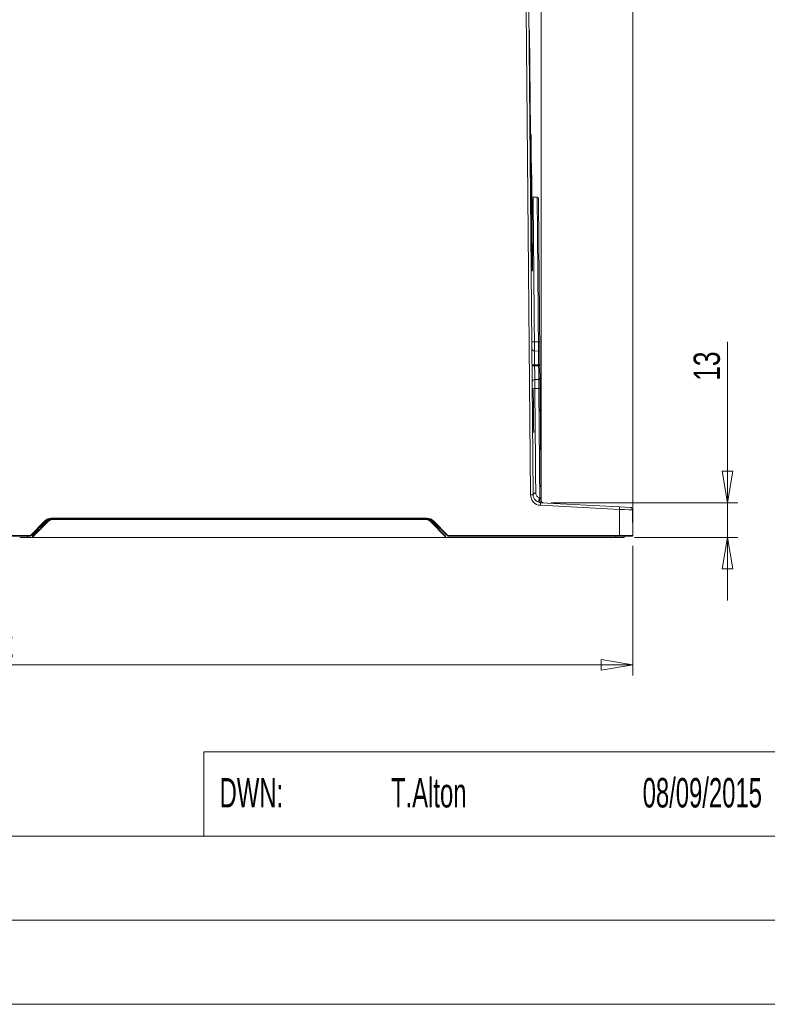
# Model space of a CAD drawing. Header units: millimetres. Extents: x 0 to 2100, y 0 to 1485.
# Tile 64 of 116: x 1137 to 1493, y 35 to 503. Entities that reach past the tile are written whole.
import ezdxf

# ---------------------------------------------------------------- set-up
doc = ezdxf.new("R2010")
doc.units = ezdxf.units.MM
doc.header["$LTSCALE"] = 5
doc.styles.add('SLDTEXTSTYLE0', font='TXT', dxfattribs={"width": 0.605})
doc.styles.add('SLDTEXTSTYLE1', font='TXT', dxfattribs={"width": 0.75})
doc.dimstyles.new('SLDDIMSTYLE0', dxfattribs={"dimtxt": 12.5, "dimasz": 15, "dimexe": 0, "dimexo": 0.0625, "dimgap": 3.125, "dimtad": 1, "dimdec": 0, "dimlfac": 0.8, "dimrnd": 1e-09, "dimzin": 12, "dimdsep": 46, "dimtxsty": 'SLDTEXTSTYLE1', "dimblk1": 'CLOSED', "dimblk2": 'CLOSED', "dimsah": 1, "dimcen": 0.09, "dimadec": 0, "dimazin": 3, "dimtfac": 1, "dimtofl": 0, "dimtmove": 0, "dimatfit": 3, "dimldrblk": 'CLOSED', "dimfxl": 1, "dimfrac": 2, "dimtolj": 1, "dimtzin": 12, "dimarcsym": 0})
doc.dimstyles.new('SLDDIMSTYLE2', dxfattribs={"dimtxt": 12.5, "dimasz": 15, "dimexe": 0, "dimexo": 0.0625, "dimgap": 3.125, "dimtad": 1, "dimdec": 0, "dimlfac": 0.8, "dimrnd": 1e-09, "dimzin": 12, "dimdsep": 46, "dimtxsty": 'SLDTEXTSTYLE1', "dimblk1": 'CLOSED', "dimblk2": 'CLOSED', "dimsah": 1, "dimcen": 0.09, "dimadec": 0, "dimazin": 3, "dimtfac": 1, "dimtmove": 0, "dimatfit": 0, "dimldrblk": 'CLOSED', "dimfxl": 1, "dimfrac": 2, "dimtolj": 1, "dimtzin": 12, "dimarcsym": 0})

# ---------------------------------------------------------------- blocks, each defined once
blk = doc.blocks.new('_CLOSED')
at = {"color": 0, "linetype": 'ByBlock', "lineweight": -2}
for p, q in [((-1, 0.166667), (0, 0)), ((-1, 0.166667), (-1, -0.166667)), ((0, 0), (-1, -0.166667)), ((0, 0), (-1, 0))]:
    blk.add_line(p, q, dxfattribs=at)
blk = doc.blocks.new('_D_8')
at = {"color": 7, "linetype": 'Continuous', "lineweight": 0}
for p, q in [((1336.11, 551.19), (1336.11, 650.58)), ((1428.91, 262.98), (1428.91, 650.58)), ((1428.91, 645.58), (1336.11, 645.58))]:
    blk.add_line(p, q, dxfattribs=at)
at = {"color": 7, "linetype": 'Continuous', "lineweight": 0, "xscale": 15, "yscale": 15, "rotation": 180}
blk.add_blockref('_CLOSED', (1336.11, 645.58), dxfattribs=at)
at = {"color": 7, "linetype": 'Continuous', "lineweight": 0, "xscale": 15, "yscale": 15}
blk.add_blockref('_CLOSED', (1428.91, 645.58), dxfattribs=at)
at = {"color": 7, "linetype": 'Continuous', "lineweight": 0, "insert": (1373.28, 661.69), "char_height": 12.5, "attachment_point": 1, "style": 'SLDTEXTSTYLE1'}
blk.add_mtext('74', dxfattribs=at)
blk = doc.blocks.new('_D_9')
at = {"color": 7, "linetype": 'Continuous', "lineweight": 0}
for p, q in [((864.18, 549.44), (864.18, 715.62)), ((1428.91, 262.98), (1428.91, 715.62)), ((1428.91, 710.62), (864.18, 710.62))]:
    blk.add_line(p, q, dxfattribs=at)
at = {"color": 7, "linetype": 'Continuous', "lineweight": 0, "xscale": 15, "yscale": 15, "rotation": 180}
blk.add_blockref('_CLOSED', (864.18, 710.62), dxfattribs=at)
at = {"color": 7, "linetype": 'Continuous', "lineweight": 0, "xscale": 15, "yscale": 15}
blk.add_blockref('_CLOSED', (1428.91, 710.62), dxfattribs=at)
at = {"color": 7, "linetype": 'Continuous', "lineweight": 0, "insert": (1132.69, 726.73), "char_height": 12.5, "attachment_point": 1, "style": 'SLDTEXTSTYLE1'}
blk.add_mtext('452', dxfattribs=at)
blk = doc.blocks.new('_D_10')
at = {"color": 7, "linetype": 'Continuous', "lineweight": 0}
for p, q in [((825.43, 450.25), (825.43, 739.23)), ((1428.91, 262.98), (1428.91, 739.23)), ((825.43, 734.23), (1428.91, 734.23))]:
    blk.add_line(p, q, dxfattribs=at)
at = {"color": 7, "linetype": 'Continuous', "lineweight": 0, "xscale": 15, "yscale": 15}
for p, rotation in [((825.43, 734.23), 180), ((1428.91, 734.23), 360)]:
    blk.add_blockref('_CLOSED', p, dxfattribs=dict(at, rotation=rotation))
at = {"color": 7, "linetype": 'Continuous', "lineweight": 0, "insert": (1113.32, 750.34), "char_height": 12.5, "attachment_point": 1, "style": 'SLDTEXTSTYLE1'}
blk.add_mtext('483', dxfattribs=at)
blk = doc.blocks.new('_D_11')
at = {"color": 7, "linetype": 'Continuous', "lineweight": 0}
for p, q in [((809.9, 335.25), (809.9, 764.07)), ((1428.91, 262.98), (1428.91, 764.07)), ((809.9, 759.07), (1428.91, 759.07))]:
    blk.add_line(p, q, dxfattribs=at)
at = {"color": 7, "linetype": 'Continuous', "lineweight": 0, "xscale": 15, "yscale": 15, "rotation": 180}
blk.add_blockref('_CLOSED', (809.9, 759.07), dxfattribs=at)
at = {"color": 7, "linetype": 'Continuous', "lineweight": 0, "xscale": 15, "yscale": 15}
blk.add_blockref('_CLOSED', (1428.91, 759.07), dxfattribs=at)
at = {"color": 7, "linetype": 'Continuous', "lineweight": 0, "insert": (1105.55, 775.18), "char_height": 12.5, "attachment_point": 1, "style": 'SLDTEXTSTYLE1'}
blk.add_mtext('495', dxfattribs=at)
blk = doc.blocks.new('_D_12')
at = {"color": 7, "linetype": 'Continuous', "lineweight": 0}
for p, q in [((826.38, 253.74), (826.38, 191.39)), ((1428.91, 252.98), (1428.91, 191.39)), ((1428.91, 196.39), (826.38, 196.39))]:
    blk.add_line(p, q, dxfattribs=at)
at = {"color": 7, "linetype": 'Continuous', "lineweight": 0, "xscale": 15, "yscale": 15, "rotation": 180}
blk.add_blockref('_CLOSED', (826.38, 196.39), dxfattribs=at)
at = {"color": 7, "linetype": 'Continuous', "lineweight": 0, "xscale": 15, "yscale": 15}
blk.add_blockref('_CLOSED', (1428.91, 196.39), dxfattribs=at)
at = {"color": 7, "linetype": 'Continuous', "lineweight": 0, "insert": (1113.79, 212.51), "char_height": 12.5, "attachment_point": 1, "style": 'SLDTEXTSTYLE1'}
blk.add_mtext('482', dxfattribs=at)
blk = doc.blocks.new('_D_13')
at = {"color": 7, "linetype": 'Continuous', "lineweight": 0}
for p, q in [((1193.98, 561.43), (702.69, 561.43)), ((707.69, 257.05), (707.69, 561.43)), ((825.39, 257.05), (702.69, 257.05))]:
    blk.add_line(p, q, dxfattribs=at)
at = {"color": 7, "linetype": 'Continuous', "lineweight": 0, "xscale": 15, "yscale": 15}
for p, rotation in [((707.69, 561.43), 90), ((707.69, 257.05), 270)]:
    blk.add_blockref('_CLOSED', p, dxfattribs=dict(at, rotation=rotation))
at = {"color": 7, "linetype": 'Continuous', "lineweight": 0, "insert": (691.58, 395.39), "char_height": 12.5, "attachment_point": 1, "rotation": 90, "style": 'SLDTEXTSTYLE1'}
blk.add_mtext('244', dxfattribs=at)
blk = doc.blocks.new('_D_14')
at = {"color": 7, "linetype": 'Continuous', "lineweight": 0}
for p, q in [((1473.91, 273.52), (1473.91, 349.97)), ((1390.11, 273.52), (1478.91, 273.52)), ((1473.91, 257.05), (1473.91, 273.52)), ((1429.78, 257.05), (1478.91, 257.05)), ((1473.91, 257.05), (1473.91, 227.05))]:
    blk.add_line(p, q, dxfattribs=at)
at = {"color": 7, "linetype": 'Continuous', "lineweight": 0, "xscale": 15, "yscale": 15}
for p, rotation in [((1473.91, 273.52), 270), ((1473.91, 257.05), 90)]:
    blk.add_blockref('_CLOSED', p, dxfattribs=dict(at, rotation=rotation))
at = {"color": 7, "linetype": 'Continuous', "lineweight": 0, "insert": (1457.8, 331.49), "char_height": 12.5, "attachment_point": 1, "rotation": 90, "style": 'SLDTEXTSTYLE1'}
blk.add_mtext('13', dxfattribs=at)
blk = doc.blocks.new('_D_15')
at = {"color": 7, "linetype": 'Continuous', "lineweight": 0}
for p, q in [((1385.32, 279.81), (1385.32, 625.62)), ((1428.91, 262.98), (1428.91, 625.62)), ((1385.32, 620.62), (1355.32, 620.62)), ((1428.91, 620.62), (1385.32, 620.62)), ((1428.91, 620.62), (1458.91, 620.62))]:
    blk.add_line(p, q, dxfattribs=at)
at = {"color": 7, "linetype": 'Continuous', "lineweight": 0, "xscale": 15, "yscale": 15}
blk.add_blockref('_CLOSED', (1385.32, 620.62), dxfattribs=at)
at = {"color": 7, "linetype": 'Continuous', "lineweight": 0, "xscale": 15, "yscale": 15, "rotation": 180}
blk.add_blockref('_CLOSED', (1428.91, 620.62), dxfattribs=at)
at = {"color": 7, "linetype": 'Continuous', "lineweight": 0, "insert": (1397.88, 636.73), "char_height": 12.5, "attachment_point": 1, "style": 'SLDTEXTSTYLE1'}
blk.add_mtext('35', dxfattribs=at)
blk = doc.blocks.new('_D_16')
at = {"color": 7, "linetype": 'Continuous', "lineweight": 0}
for p, q in [((1150.78, 551.19), (1150.78, 685.62)), ((1428.91, 262.98), (1428.91, 685.62)), ((1428.91, 680.62), (1150.78, 680.62))]:
    blk.add_line(p, q, dxfattribs=at)
at = {"color": 7, "linetype": 'Continuous', "lineweight": 0, "xscale": 15, "yscale": 15, "rotation": 180}
blk.add_blockref('_CLOSED', (1150.78, 680.62), dxfattribs=at)
at = {"color": 7, "linetype": 'Continuous', "lineweight": 0, "xscale": 15, "yscale": 15}
blk.add_blockref('_CLOSED', (1428.91, 680.62), dxfattribs=at)
at = {"color": 7, "linetype": 'Continuous', "lineweight": 0, "insert": (1275.99, 696.73), "char_height": 12.5, "attachment_point": 1, "style": 'SLDTEXTSTYLE1'}
blk.add_mtext('223', dxfattribs=at)

msp = doc.modelspace()

# ---------------------------------------------------------------- linework, layer by layer
at = {"color": 7, "linetype": 'Continuous', "lineweight": 15}
for p, q in [((1380.3, 277.23), (1378.29, 508.18)), ((1379.54, 508.18), (1381.55, 277.23)), ((1379.62, 498.22), (1379.87, 498.22)), ((1379.88, 497.6), (1379.63, 497.59)), ((1379.87, 498.22), (1379.88, 497.6)), ((1379.88, 497.6), (1380.85, 386.35)), ((1380.56, 448.68), (1380.3, 448.71)), ((1380.56, 448.68), (1380.62, 441.18)), ((1380.62, 441.18), (1380.37, 441.17)), ((1380.62, 441.18), (1380.64, 439.12)), ((1380.64, 439.12), (1380.39, 439.12)), ((1380.64, 439.12), (1380.71, 431.18)), ((1380.71, 431.18), (1380.46, 431.18)), ((1380.71, 431.18), (1380.72, 429.43)), ((1380.85, 429.43), (1380.47, 429.43)), ((1380.72, 429.44), (1380.85, 429.43)), ((1380.85, 429.43), (1380.85, 428.81)), ((1380.85, 428.81), (1381.22, 386.35)), ((1383.46, 418.85), (1381.51, 418.88)), ((1380.6, 386.35), (1380.85, 386.35)), ((1380.85, 385.73), (1380.6, 385.72)), ((1380.61, 385.1), (1381.24, 385.1)), ((1381.24, 384.48), (1380.62, 384.47)), ((1380.85, 386.35), (1380.85, 385.73)), ((1381.22, 386.35), (1381.24, 385.1)), ((1381.24, 385.1), (1381.24, 384.48)), ((1381.24, 384.48), (1381.25, 383.85)), ((1381.25, 383.85), (1380.62, 383.85)), ((1382.14, 350.01), (1384.05, 350)), ((1384.67, 349.92), (1384.71, 345.03)), ((1384.1, 345.65), (1382.17, 345.68)), ((1382.24, 339.14), (1382.24, 338.64)), ((1384.15, 339.14), (1382.24, 339.14)), ((1384.15, 338.64), (1382.24, 338.64)), ((1384.15, 338.64), (1384.15, 339.14)), ((1384.76, 339.15), (1384.77, 338.65)), ((1384.82, 332.77), (1384.86, 327.87)), ((1384.2, 332.14), (1382.31, 332.1)), ((1384.25, 327.78), (1382.34, 327.78)), ((1381.62, 327.08), (1381.12, 327.08)), ((1381.62, 327.08), (1381.68, 319.58)), ((1381.68, 319.58), (1381.18, 319.58)), ((1381.68, 319.58), (1381.7, 317.94)), ((1381.7, 317.73), (1381.2, 317.72)), ((1381.73, 313.57), (1381.23, 313.56)), ((1381.77, 309.38), (1381.27, 309.38)), ((1381.77, 309.16), (1381.79, 307.08)), ((1381.79, 307.08), (1381.29, 307.08)), ((1384.7, 275.82), (1384.85, 275.72)), ((1422.55, 270.31), (1385.04, 272.28)), ((1385.11, 273.52), (1422.62, 271.55)), ((1385.28, 275.03), (1385.32, 274.68)), ((1422.66, 257.98), (1422.55, 270.31)), ((1422.62, 271.55), (1427.62, 271.29)), ((1428.8, 270.05), (1428.91, 257.98)), ((1142.56, 257.98), (1149.5, 264.92)), ((1149.71, 264.71), (1142.77, 257.77)), ((1143.86, 257.75), (1150.81, 264.71)), ((1150.99, 264.53), (1144.03, 257.58)), ((1149.92, 264.5), (1148.06, 262.64)), ((1152.36, 266.11), (1331.24, 266.11)), ((1152.36, 265.8), (1152.36, 266.11)), ((1153.46, 265.8), (1152.36, 265.8)), ((1153.46, 265.56), (1153.46, 265.8)), ((1153.46, 265.8), (1330.26, 265.8)), ((1330.26, 265.56), (1153.46, 265.56)), ((1209.38, 265.8), (1209.38, 265.8)), ((1213.8, 265.8), (1213.8, 265.8)), ((1255.42, 265.8), (1255.42, 265.8)), ((1259.19, 265.8), (1259.19, 265.8)), ((1263.61, 265.8), (1263.61, 265.8)), ((1313.65, 265.8), (1313.65, 265.8)), ((1319.31, 265.8), (1319.31, 265.8)), ((1331.24, 265.8), (1330.26, 265.8)), ((1330.26, 265.56), (1330.26, 265.8)), ((1331.24, 265.8), (1331.24, 266.11)), ((1339.94, 257.33), (1332.74, 264.53)), ((1332.91, 264.71), (1339.94, 257.68)), ((1335.54, 262.64), (1333.68, 264.5)), ((1340.83, 257.77), (1333.89, 264.71)), ((1334.11, 264.92), (1341.04, 257.98)), ((1080.81, 257.98), (1142.56, 257.98)), ((1142.56, 257.68), (1080.81, 257.68)), ((1141.2, 257.68), (1141.24, 257.05)), ((1141.2, 257.68), (1141.24, 257.05)), ((1142.56, 257.68), (1142.56, 257.98)), ((1143.53, 257.05), (1143.54, 257.78)), ((1143.54, 257.78), (1146.26, 260.5)), ((1143.78, 257.05), (1143.78, 257.58)), ((1143.86, 257.75), (1143.86, 257.75)), ((1144.03, 257.58), (1144.03, 257.05)), ((1336.19, 261.43), (1337.07, 261.43)), ((1339.94, 257.68), (1339.94, 257.33)), ((1341.04, 257.98), (1422.66, 257.98)), ((1341.04, 257.98), (1341.04, 257.68)), ((1422.66, 257.68), (1341.04, 257.68)), ((1422.66, 257.98), (1422.66, 257.68)), ((1428.61, 257.68), (1422.66, 257.68)), ((1424.77, 257.68), (1424.78, 257.05)), ((1141.24, 257.05), (1141.24, 257.05)), ((1141.24, 257.05), (1143.53, 257.05)), ((1143.78, 257.05), (1143.53, 257.05)), ((1144.03, 257.05), (1143.78, 257.05)), ((1144.03, 257.05), (1339.95, 257.05)), ((1339.94, 257.33), (1339.95, 257.05)), ((1339.95, 257.05), (1420.92, 257.05)), ((1424.78, 257.05), (1420.92, 257.05))]:
    msp.add_line(p, q, dxfattribs=at)
at = {"color": 8, "linetype": 'Continuous', "lineweight": 15}
for p, q in [((1380.85, 428.81), (1380.48, 428.8)), ((1381.22, 386.35), (1380.85, 386.35)), ((1148.61, 262.67), (1148.61, 262.5)), ((1148.61, 262.67), (1148.78, 262.67)), ((1152.36, 265.8), (1152.36, 265.64)), ((1209.13, 265.8), (1209.13, 265.8)), ((1209.63, 265.8), (1209.63, 265.8)), ((1213.55, 265.8), (1213.55, 265.8)), ((1214.03, 265.8), (1214.03, 265.8)), ((1255.18, 265.8), (1255.18, 265.8)), ((1255.67, 265.8), (1255.67, 265.8)), ((1258.94, 265.8), (1258.94, 265.8)), ((1259.44, 265.8), (1259.44, 265.8)), ((1263.36, 265.8), (1263.36, 265.8)), ((1263.86, 265.8), (1263.86, 265.8)), ((1313.4, 265.8), (1313.4, 265.8)), ((1313.9, 265.8), (1313.9, 265.8)), ((1319.06, 265.8), (1319.06, 265.8)), ((1319.56, 265.8), (1319.56, 265.8)), ((1334.95, 262.67), (1334.99, 262.67)), ((1334.99, 262.67), (1334.99, 262.63)), ((1335.94, 261.68), (1336.63, 261.68)), ((1337.4, 261.18), (1336.44, 261.18)), ((1420.92, 257.05), (1420.92, 257.68))]:
    msp.add_line(p, q, dxfattribs=at)
at = {"color": 7, "linetype": 'Continuous', "lineweight": 0}
for p, q in [((1225, 155), (1225, 115)), ((1225, 155), (1525, 155)), ((837.79, 115), (1225, 115)), ((1225, 115), (2065, 115)), ((837.79, 75), (1225, 75)), ((1225, 75), (1825, 75)), ((35, 35), (2065, 35))]:
    msp.add_line(p, q, dxfattribs=at)
at = {"color": 7, "linetype": 'Continuous', "lineweight": 15, "flags": 128}
for points in [[(1381.01, 339.13), (1381.03, 339.13), (1381.1, 339.13), (1381.22, 339.13), (1381.37, 339.13), (1381.56, 339.14), (1381.77, 339.14), (1382, 339.14), (1382.24, 339.14)], [(1381.02, 338.63), (1381.04, 338.63), (1381.11, 338.63), (1381.22, 338.63), (1381.37, 338.63), (1381.56, 338.64), (1381.77, 338.64), (1382, 338.64), (1382.24, 338.64)], [(1384.76, 339.15), (1384.75, 339.15), (1384.71, 339.15), (1384.66, 339.15), (1384.58, 339.15), (1384.49, 339.14), (1384.38, 339.14), (1384.27, 339.14), (1384.15, 339.14)], [(1384.77, 338.65), (1384.75, 338.65), (1384.72, 338.65), (1384.66, 338.65), (1384.59, 338.65), (1384.49, 338.64), (1384.39, 338.64), (1384.27, 338.64), (1384.15, 338.64)], [(1385.11, 273.52), (1384.94, 273.58), (1384.8, 273.75), (1384.69, 274.02), (1384.62, 274.35), (1384.61, 274.72), (1384.64, 275.09), (1384.72, 275.44), (1384.85, 275.72)], [(1385.11, 273.52), (1385.1, 273.49), (1385.1, 273.42), (1385.09, 273.31), (1385.09, 273.16), (1385.08, 272.97), (1385.06, 272.75), (1385.05, 272.52), (1385.04, 272.28)], [(1422.62, 271.55), (1422.62, 271.53), (1422.61, 271.46), (1422.61, 271.34), (1422.6, 271.19), (1422.59, 271), (1422.58, 270.79), (1422.57, 270.56), (1422.55, 270.31)]]:
    msp.add_lwpolyline(points, dxfattribs=at)
at = {"color": 7, "linetype": 'Continuous', "lineweight": 15}
for centre, radius, start, end in [((1381.55, 420.13), 1.25, 240.5, 269.5343), ((1383.45, 418.22), 0.625, 0.4386, 87.547), ((1382.19, 346.93), 1.25, 180.5, 269), ((1384.08, 345.03), 0.625, 0.5, 89), ((1384.19, 332.76), 0.625, 271, 0.5), ((1382.33, 330.85), 1.25, 91, 180.5), ((1385.3, 277.27), 5, 180.5, 267), ((1380.93, 241.42), 35.82, 89.0002, 90.9998), ((1382.67, 277.07), 1.13, 84.2766, 171.7327), ((1385.3, 277.26), 3.75, 180.5, 267), ((1386.41, 274.49), 2.17, 142.2694, 203.7343), ((1386.48, 274.69), 1.24, 164.109, 266.1762), ((1384.9, 275.2), 0.415, 335.9603, 0.3441), ((1386.57, 274.69), 1.25, 180.5, 267), ((1427.55, 270.04), 1.25, 0.5, 87), ((1139.49, 254.17), 12.06, 44.6472, 46.0643), ((1148.61, 258.3), 4.38, 90, 97.1739), ((1152.36, 262.06), 4.05, 90, 135), ((1140.88, 256.2), 12.26, 43.9431, 45.3542), ((1152.36, 262.05), 3.75, 90, 135), ((1141.34, 256.02), 12.06, 44.6472, 46.0643), ((1153.46, 262.05), 3.75, 90, 135), ((1143.84, 257.47), 10.05, 44.6472, 46.0643), ((1153.46, 262.06), 3.5, 90, 135), ((1330.26, 262.05), 3.75, 45, 90), ((1330.26, 262.06), 3.5, 45, 90), ((1331.24, 262.06), 4.05, 45, 90), ((1331.24, 262.05), 3.75, 45, 90), ((1339.88, 257.47), 10.05, 133.9357, 135.3528), ((1342.26, 256.02), 12.06, 133.9357, 135.3528), ((1342.72, 256.2), 12.26, 134.6458, 136.0569), ((1334.99, 258.3), 4.38, 82.8261, 90), ((1344.11, 254.17), 12.06, 133.9357, 135.3528), ((1133.94, 249.26), 12.26, 43.9431, 45.3542), ((1142.56, 257.98), 0.3, 270, 315), ((1144.03, 257.58), 0.25, 135, 179.5), ((1144.03, 257.58), 0.25, 135.0002, 179.4994), ((1143.91, 250.41), 7.16, 89.0002, 90.9998), ((1136.89, 250.52), 10.05, 44.6472, 46.0643), ((1148.61, 258.3), 3.75, 97.3719, 135), ((1153.41, 267.56), 10.05, 224.6472, 226.0643), ((1334.99, 258.3), 3.75, 45, 80.3719), ((1349.66, 249.26), 12.26, 134.6458, 136.0569), ((1341.04, 257.98), 0.3, 225, 270), ((1428.61, 257.98), 0.3, 270, 0.5)]:
    msp.add_arc(centre, radius, start, end, dxfattribs=at)
at = {"color": 8, "linetype": 'Continuous', "lineweight": 15}
for centre, radius, start, end in [((1152.36, 262.06), 3.45, 96.9817, 135), ((1331.24, 262.06), 3.45, 45, 79.9046), ((1149.09, 257.68), 4, 114.6995, 135)]:
    msp.add_arc(centre, radius, start, end, dxfattribs=at)
at = {"color": 7, "linetype": 'Continuous', "lineweight": 15}
for centre, major_axis, ratio, start_param, end_param in [((1422.55, 270.3), (6.25, -0.25), 0.001741, 0.000085, 1.570805), ((1143.54, 257.78), (0.248, -0.207), 0.00519, 4.716711, 6.281337), ((1143.54, 257.78), (0.321, -0.032), 0.00672, 4.713061, 6.277687), ((1143.53, 257.07), (0.254, 0.507), 0.001697, 6.279732, 6.285826), ((1422.66, 257.98), (6.25, 0), 0.000419, 0.000003, 1.570724)]:
    msp.add_ellipse(centre, major_axis=major_axis, ratio=ratio, start_param=start_param, end_param=end_param, dxfattribs=at)
at = {"color": 8, "linetype": 'Continuous', "lineweight": 15}
for points, knots in [([(1381.53, 418.81), (1381.53, 418.83), (1381.53, 418.88), (1381.54, 418.4), (1381.55, 417.34), (1381.56, 415.69), (1381.58, 413.51), (1381.6, 410.82), (1381.63, 407.58), (1381.67, 403.85), (1381.7, 399.68), (1381.74, 395.11), (1381.79, 390.08), (1381.84, 384.68), (1381.89, 379), (1381.94, 373.06), (1381.99, 366.8), (1382.06, 359.14), (1382.11, 353.45), (1382.14, 350.01)], [0, 0, 0, 0, 0.023007, 0.081327, 0.140916, 0.200943, 0.258856, 0.317171, 0.376754, 0.436775, 0.494696, 0.553018, 0.612609, 0.672639, 0.730555, 0.788873, 0.848459, 0.908484, 1, 1, 1, 1]), ([(1384.05, 350), (1384.02, 353.5), (1383.97, 359.17), (1383.91, 366.75), (1383.85, 372.94), (1383.8, 378.96), (1383.75, 384.67), (1383.71, 390.02), (1383.66, 395), (1383.62, 399.64), (1383.59, 403.83), (1383.55, 407.52), (1383.53, 410.73), (1383.5, 413.47), (1383.48, 415.66), (1383.47, 417.3), (1383.46, 418.35), (1383.46, 418.85), (1383.46, 418.79), (1383.46, 418.78)], [0, 0, 0, 0, 0.092937, 0.150812, 0.20909, 0.268634, 0.328616, 0.386496, 0.444778, 0.504327, 0.564315, 0.622187, 0.680461, 0.740002, 0.799981, 0.857859, 0.916139, 0.975686, 1, 1, 1, 1])]:
    msp.add_open_spline(points, degree=3, knots=knots, dxfattribs=at)
at = {"color": 7, "linetype": 'Continuous', "lineweight": 15}
for points, knots in [([(1384.07, 418.16), (1384.07, 418.18), (1384.07, 418.24), (1384.08, 417.77), (1384.08, 416.73), (1384.1, 415.1), (1384.12, 412.96), (1384.14, 410.3), (1384.17, 407.1), (1384.2, 403.41), (1384.24, 399.29), (1384.28, 394.76), (1384.32, 389.78), (1384.37, 384.44), (1384.41, 378.82), (1384.47, 372.93), (1384.52, 366.73), (1384.59, 359.08), (1384.64, 353.39), (1384.67, 349.92)], [0, 0, 0, 0, 0.0243887, 0.0823499, 0.1419952, 0.2016404, 0.2595959, 0.3175512, 0.3771901, 0.4368289, 0.4947921, 0.5527552, 0.6124026, 0.6720499, 0.7300085, 0.7879669, 0.847609, 0.9072511, 1, 1, 1, 1]), ([(1382.14, 350.01), (1382.15, 349.46), (1382.15, 348.35), (1382.16, 346.98), (1382.17, 346.03), (1382.17, 345.71), (1382.17, 345.69), (1382.17, 345.68)], [0, 0, 0, 0, 0.235625, 0.47125, 0.70687, 0.942486, 1, 1, 1, 1]), ([(1384.1, 345.65), (1384.1, 345.68), (1384.09, 345.75), (1384.09, 346.42), (1384.08, 347.6), (1384.06, 348.88), (1384.06, 349.72), (1384.05, 350)], [0, 0, 0, 0, 0.174854, 0.410324, 0.645795, 0.881276, 1, 1, 1, 1]), ([(1382.17, 345.68), (1382.17, 345.68), (1382.17, 345.68), (1382.17, 345.55), (1382.18, 344.81), (1382.2, 343.32), (1382.22, 341.45), (1382.23, 339.98), (1382.24, 339.24), (1382.24, 339.14), (1382.24, 339.14)], [0, 0, 0, 0, 0.000007, 0.139483, 0.354137, 0.568354, 0.783459, 0.971159, 0.999993, 1, 1, 1, 1]), ([(1384.15, 339.14), (1384.15, 339.14), (1384.14, 339.87), (1384.13, 341.34), (1384.11, 343.28), (1384.1, 344.76), (1384.1, 345.49), (1384.1, 345.65), (1384.1, 345.65), (1384.1, 345.65)], [0, 0, 0, 0, 0.000007, 0.214449, 0.429051, 0.643152, 0.857987, 0.981624, 1, 1, 1, 1]), ([(1384.71, 345.03), (1384.71, 345), (1384.71, 344.93), (1384.72, 344.22), (1384.73, 342.89), (1384.74, 341.13), (1384.76, 339.81), (1384.76, 339.15)], [0, 0, 0, 0, 0.141944, 0.356753, 0.570887, 0.78546, 1, 1, 1, 1]), ([(1382.24, 338.64), (1382.24, 338.64), (1382.25, 338.17), (1382.26, 336.96), (1382.28, 335.13), (1382.3, 333.45), (1382.31, 332.41), (1382.31, 332.11), (1382.31, 332.1), (1382.31, 332.1)], [0, 0, 0, 0, 0.000007, 0.13938, 0.354078, 0.568329, 0.783463, 0.971454, 1, 1, 1, 1]), ([(1384.2, 332.14), (1384.2, 332.14), (1384.2, 332.14), (1384.2, 332.38), (1384.19, 333.46), (1384.18, 335.12), (1384.17, 336.89), (1384.16, 338.1), (1384.15, 338.58), (1384.15, 338.64), (1384.15, 338.64)], [0, 0, 0, 0, 0.000007, 0.214483, 0.429119, 0.643256, 0.858135, 0.981795, 0.999993, 1, 1, 1, 1]), ([(1384.77, 338.65), (1384.77, 338.21), (1384.78, 337.12), (1384.79, 335.46), (1384.81, 333.97), (1384.82, 332.96), (1384.82, 332.83), (1384.82, 332.77)], [0, 0, 0, 0, 0.141797, 0.35665, 0.570819, 0.785426, 1, 1, 1, 1]), ([(1381.11, 327.59), (1381.13, 327.62), (1381.17, 327.66), (1381.45, 327.72), (1381.85, 327.76), (1382.18, 327.77), (1382.34, 327.78)], [0, 0, 0, 0, 0.25, 0.5, 0.75, 1, 1, 1, 1]), ([(1382.31, 332.1), (1382.31, 332.05), (1382.31, 331.94), (1382.32, 331.07), (1382.33, 329.8), (1382.33, 328.6), (1382.34, 327.91), (1382.34, 327.78)], [0, 0, 0, 0, 0.235648, 0.471297, 0.706949, 0.942605, 1, 1, 1, 1]), ([(1382.34, 327.78), (1382.37, 324.45), (1382.43, 317.76), (1382.5, 309.22), (1382.57, 302.09), (1382.62, 296.27), (1382.67, 290.67), (1382.71, 286.31), (1382.74, 282.1), (1382.77, 279.78), (1382.78, 278.19)], [0, 0, 0, 0, 0.175069, 0.353017, 0.467703, 0.583186, 0.70118, 0.820041, 0.876826, 1, 1, 1, 1]), ([(1384.25, 327.78), (1384.24, 328.19), (1384.23, 329.16), (1384.22, 330.5), (1384.21, 331.58), (1384.2, 332.08), (1384.2, 332.12), (1384.2, 332.14)], [0, 0, 0, 0, 0.174768, 0.410315, 0.645861, 0.881396, 1, 1, 1, 1]), ([(1384.7, 275.82), (1384.68, 277.07), (1384.66, 279.56), (1384.63, 283.76), (1384.59, 288.28), (1384.54, 293.28), (1384.5, 298.73), (1384.45, 304.67), (1384.39, 310.92), (1384.35, 315.67), (1384.31, 319.96), (1384.28, 323.4), (1384.26, 326.45), (1384.25, 327.78)], [0, 0, 0, 0, 0.09644, 0.19288, 0.291531, 0.390182, 0.498164, 0.606145, 0.717264, 0.828382, 0.849529, 0.934159, 1, 1, 1, 1]), ([(1384.86, 327.87), (1384.89, 324.43), (1384.94, 318.83), (1385, 311.32), (1385.06, 305.17), (1385.11, 299.21), (1385.16, 293.6), (1385.2, 288.43), (1385.25, 283.67), (1385.28, 279.2), (1385.31, 276.53), (1385.32, 275.2)], [0, 0, 0, 0, 0.166512, 0.271343, 0.376175, 0.484051, 0.591928, 0.692603, 0.793277, 0.896639, 1, 1, 1, 1]), ([(1381.73, 313.57), (1381.73, 314.18), (1381.72, 315.41), (1381.71, 316.78), (1381.7, 317.58), (1381.7, 317.68), (1381.7, 317.73)], [0, 0, 0, 0, 0.279811, 0.559029, 0.779559, 1, 1, 1, 1]), ([(1381.77, 309.38), (1381.77, 309.44), (1381.77, 309.57), (1381.76, 310.7), (1381.75, 312.11), (1381.74, 313.08), (1381.73, 313.57)], [0, 0, 0, 0, 0.279829, 0.559129, 0.779366, 1, 1, 1, 1]), ([(1382.78, 278.19), (1382.84, 277.77), (1382.95, 277.09), (1383.58, 276.35), (1384.16, 275.97), (1384.55, 275.86), (1384.7, 275.82)], [0, 0, 0, 0, 0.436958, 0.705325, 0.893344, 1, 1, 1, 1]), ([(1384.85, 275.72), (1384.91, 275.67), (1385.08, 275.54), (1385.2, 275.3), (1385.26, 275.12), (1385.28, 275.03)], [0, 0, 0, 0, 0.219678, 0.598081, 1, 1, 1, 1]), ([(1385.32, 275.2), (1385.32, 275.19), (1385.32, 275.09), (1385.32, 274.92), (1385.32, 274.74), (1385.32, 274.68)], [0, 0, 0, 0, 0.080096, 0.716549, 1, 1, 1, 1]), ([(1148.06, 262.64), (1147.83, 262.47), (1147.32, 262.12), (1146.61, 261.57), (1146.17, 261.16), (1145.96, 260.96), (1145.96, 260.96)], [0, 0, 0, 0, 0.312477, 0.671323, 0.995063, 1, 1, 1, 1]), ([(1337.64, 260.96), (1337.64, 260.96), (1337.44, 261.16), (1336.99, 261.57), (1336.28, 262.12), (1335.78, 262.47), (1335.54, 262.64)], [0, 0, 0, 0, 0.004937, 0.328677, 0.687523, 1, 1, 1, 1]), ([(1141.24, 257.05), (1141.09, 257.05), (1140.56, 257.05), (1139.63, 257.05), (1138.61, 257.05), (1137.86, 257.05), (1137.52, 257.05), (1137.49, 257.05), (1137.48, 257.05)], [0, 0, 0, 0, 0.076396, 0.282903, 0.49037, 0.696384, 0.902398, 1, 1, 1, 1])]:
    msp.add_open_spline(points, degree=3, knots=knots, dxfattribs=at)
for points in [[(1380.91, 350.17), (1380.93, 350.15), (1380.97, 350.1), (1381.25, 350.05), (1381.66, 350.01), (1381.98, 350.01), (1382.14, 350.01)], [(1384.67, 349.92), (1384.66, 349.93), (1384.64, 349.95), (1384.5, 349.98), (1384.3, 350), (1384.13, 350), (1384.05, 350)], [(1384.86, 327.87), (1384.85, 327.86), (1384.83, 327.84), (1384.69, 327.81), (1384.49, 327.79), (1384.33, 327.78), (1384.25, 327.78)]]:
    msp.add_open_spline(points, degree=3, dxfattribs=at)

# ---------------------------------------------------------------- texts
at = {"color": 7, "linetype": 'Continuous', "lineweight": 0, "attachment_point": 1, "style": 'SLDTEXTSTYLE0'}
for s, insert, char_height in [('DWN:', (1232.51, 142.6), 14), ('T.Alton', (1313.98, 142.6), 14), ('08/09/2015', (1433.61, 142.6), 14), ('Finger Guards added', (1003.07, 102.76), 14.5521)]:
    msp.add_mtext(s, dxfattribs=dict(at, insert=insert, char_height=char_height))

# ---------------------------------------------------------------- dimensions: what is measured, and where the dimension line sits
at = {"color": 7, "linetype": 'Continuous', "lineweight": 0}
for base, p1, p2, dimstyle, picture, middle in [((1428.91, 759.07), (809.9, 330.25), (1428.91, 257.98), 'SLDDIMSTYLE0', '_D_11', (1119.41, 759.07)), ((1428.91, 734.23), (825.43, 445.25), (1428.91, 257.98), 'SLDDIMSTYLE0', '_D_10', (1127.17, 734.23)), ((864.18, 710.62), (1428.91, 257.98), (864.18, 544.44), 'SLDDIMSTYLE0', '_D_9', (1146.55, 710.62)), ((1150.78, 680.62), (1428.91, 257.98), (1150.78, 546.19), 'SLDDIMSTYLE0', '_D_16', (1289.84, 680.62)), ((1336.11, 645.58), (1428.91, 257.98), (1336.11, 546.19), 'SLDDIMSTYLE0', '_D_8', (1382.51, 645.58)), ((1385.32, 620.62), (1428.91, 257.98), (1385.32, 274.81), 'SLDDIMSTYLE2', '_D_15', (1407.12, 620.62)), ((826.38, 196.39), (1428.91, 257.98), (826.38, 258.74), 'SLDDIMSTYLE0', '_D_12', (1127.64, 196.39))]:
    dim = msp.add_linear_dim(base=base, p1=p1, p2=p2, dimstyle=dimstyle, dxfattribs=at)
    dim.commit()
    dim.dimension.update_dxf_attribs({"geometry": picture, "text_midpoint": middle, "dimtype": 160})
for base, p1, p2, dimstyle, picture, middle in [((707.69, 561.43), (830.39, 257.05), (1198.98, 561.43), 'SLDDIMSTYLE0', '_D_13', (707.69, 409.24)), ((1473.91, 273.52), (1424.78, 257.05), (1385.11, 273.52), 'SLDDIMSTYLE2', '_D_14', (1473.91, 340.73))]:
    dim = msp.add_linear_dim(base=base, p1=p1, p2=p2, angle=90, dimstyle=dimstyle, dxfattribs=at)
    dim.commit()
    dim.dimension.update_dxf_attribs({"geometry": picture, "text_midpoint": middle, "dimtype": 160})

doc.saveas('drawing.dxf')
